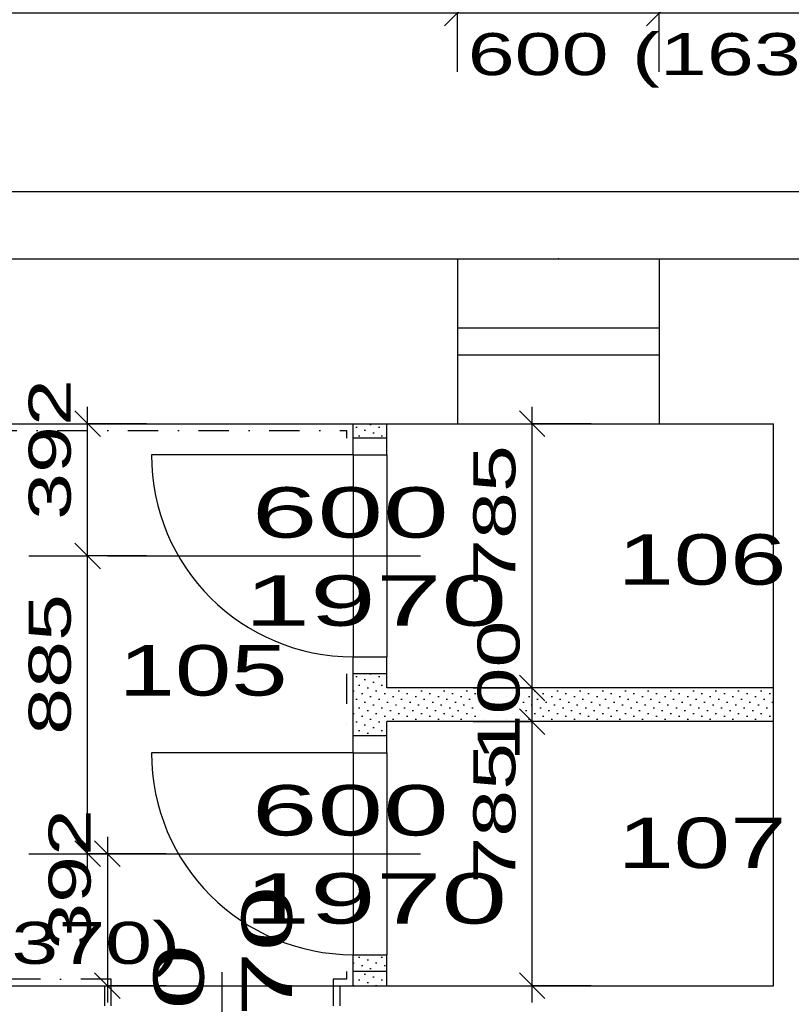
# Model space of a CAD drawing. Extents: x -196363 to 396902, y -489949 to -260582.
# Tile 84 of 256: x 109883 to 112177, y -378488 to -375562. Entities that reach past the tile are written whole.
import ezdxf

# ---------------------------------------------------------------- set-up
doc = ezdxf.new("R2010")
doc.units = 0
doc.header["$MEASUREMENT"] = 0
doc.linetypes.add('DOTDASH', pattern=[1, 0.3, -0.2, 0, -0.2, 0.3])
for name, color, linetype in [('bourani', 15, 'Continuous'), ('dvere', 1, 'Continuous'), ('koty', 1, 'Continuous'), ('legenda', 1, 'Continuous'), ('noszdiv', 1, 'Continuous'), ('srafbourani', 15, 'Continuous')]:
    doc.layers.add(name, color=color, linetype=linetype)
doc.styles.add('SPIRITTXTSTYLE1', font='ROMAN')
doc.styles.add('SPIRITTXTSTYLE2', font='txt')
doc.linetypes.add('CERCH2', pattern='A,0,-1,[17,dur+dsp vaclavov.shx,S=0.003401,R=0,X=-1,Y=0],0', length=1)
doc.dimstyles.new('SPIRITSTYLE26', dxfattribs={"dimtxt": 125, "dimasz": 12.7, "dimexe": 175, "dimexo": -175, "dimgap": 50, "dimtad": 1, "dimdec": 3, "dimzin": 0, "dimdsep": 46, "dimlunit": 7, "dimtxsty": 'SPIRITTXTSTYLE1', "dimblk1": '_TICKMARKS26', "dimblk2": '_TICKMARKS26', "dimsah": 1, "dimcen": 0.09, "dimdle": 50, "dimclrd": 1, "dimclre": 1, "dimclrt": 1, "dimadec": 0, "dimazin": 0, "dimtfac": 1, "dimtdec": 4, "dimtofl": 0, "dimtmove": 1, "dimatfit": 0, "dimfxl": 0, "dimtolj": 1, "dimtzin": 0, "dimarcsym": 0})
doc.dimstyles.new('SPIRITSTYLE361', dxfattribs={"dimtxt": 125, "dimasz": 12.7, "dimexe": 175, "dimexo": 7619.376953, "dimgap": 50, "dimtad": 1, "dimdec": 3, "dimzin": 0, "dimdsep": 46, "dimlunit": 7, "dimtxsty": 'SPIRITTXTSTYLE1', "dimblk1": '_TICKMARKS361', "dimblk2": '_TICKMARKS361', "dimsah": 1, "dimcen": 0.09, "dimdle": 50, "dimclrd": 1, "dimclre": 1, "dimclrt": 1, "dimadec": 0, "dimazin": 0, "dimtfac": 1, "dimtdec": 4, "dimtofl": 0, "dimtmove": 1, "dimatfit": 0, "dimfxl": 0, "dimtolj": 1, "dimtzin": 0, "dimarcsym": 0})
doc.dimstyles.new('SPIRITSTYLE362', dxfattribs={"dimtxt": 125, "dimasz": 12.7, "dimexe": 175, "dimexo": 7969.371094, "dimgap": 50, "dimtad": 1, "dimdec": 3, "dimzin": 0, "dimdsep": 46, "dimlunit": 7, "dimtxsty": 'SPIRITTXTSTYLE1', "dimblk1": '_TICKMARKS362', "dimblk2": '_TICKMARKS362', "dimsah": 1, "dimcen": 0.09, "dimdle": 50, "dimclrd": 1, "dimclre": 1, "dimclrt": 1, "dimadec": 0, "dimazin": 0, "dimtfac": 1, "dimtdec": 4, "dimtofl": 0, "dimtmove": 1, "dimatfit": 0, "dimfxl": 0, "dimtolj": 1, "dimtzin": 0, "dimarcsym": 0})
doc.dimstyles.new('SPIRITSTYLE67', dxfattribs={"dimtxt": 125, "dimasz": 12.7, "dimexe": 175, "dimexo": 555.894897, "dimgap": 50, "dimtad": 1, "dimdec": 3, "dimzin": 0, "dimdsep": 46, "dimlunit": 7, "dimtxsty": 'SPIRITTXTSTYLE1', "dimblk1": '_TICKMARKS67', "dimblk2": '_TICKMARKS67', "dimsah": 1, "dimcen": 0.09, "dimdle": 50, "dimclrd": 1, "dimclre": 1, "dimclrt": 1, "dimadec": 0, "dimazin": 0, "dimtfac": 1, "dimtdec": 4, "dimtofl": 0, "dimtmove": 1, "dimatfit": 0, "dimfxl": 0, "dimtolj": 1, "dimtzin": 0, "dimarcsym": 0})
doc.dimstyles.new('SPIRITSTYLE69', dxfattribs={"dimtxt": 125, "dimasz": 12.7, "dimexe": 175, "dimexo": 2105.939941, "dimgap": 50, "dimtad": 1, "dimdec": 3, "dimzin": 0, "dimdsep": 46, "dimlunit": 7, "dimtxsty": 'SPIRITTXTSTYLE1', "dimblk1": '_TICKMARKS69', "dimblk2": '_TICKMARKS69', "dimsah": 1, "dimcen": 0.09, "dimdle": 50, "dimclrd": 1, "dimclre": 1, "dimclrt": 1, "dimadec": 0, "dimazin": 0, "dimtfac": 1, "dimtdec": 4, "dimtofl": 0, "dimtmove": 1, "dimatfit": 0, "dimfxl": 0, "dimtolj": 1, "dimtzin": 0, "dimarcsym": 0})
doc.dimstyles.new('SPIRITSTYLE70', dxfattribs={"dimtxt": 125, "dimasz": 12.7, "dimexe": 175, "dimexo": 2230.930664, "dimgap": 50, "dimtad": 1, "dimdec": 3, "dimzin": 0, "dimdsep": 46, "dimlunit": 7, "dimtxsty": 'SPIRITTXTSTYLE1', "dimblk1": '_TICKMARKS70', "dimblk2": '_TICKMARKS70', "dimsah": 1, "dimcen": 0.09, "dimdle": 50, "dimclrd": 1, "dimclre": 1, "dimclrt": 1, "dimadec": 0, "dimazin": 0, "dimtfac": 1, "dimtdec": 4, "dimtofl": 0, "dimtmove": 1, "dimatfit": 0, "dimfxl": 0, "dimtolj": 1, "dimtzin": 0, "dimarcsym": 0})
doc.dimstyles.new('SPIRITSTYLE71', dxfattribs={"dimtxt": 125, "dimasz": 12.7, "dimexe": 175, "dimexo": 2180.924316, "dimgap": 50, "dimtad": 1, "dimdec": 3, "dimzin": 0, "dimdsep": 46, "dimlunit": 7, "dimtxsty": 'SPIRITTXTSTYLE1', "dimblk1": '_TICKMARKS71', "dimblk2": '_TICKMARKS71', "dimsah": 1, "dimcen": 0.09, "dimdle": 50, "dimclrd": 1, "dimclre": 1, "dimclrt": 1, "dimadec": 0, "dimazin": 0, "dimtfac": 1, "dimtdec": 4, "dimtofl": 0, "dimtmove": 1, "dimatfit": 0, "dimfxl": 0, "dimtolj": 1, "dimtzin": 0, "dimarcsym": 0})
doc.dimstyles.new('SPIRITSTYLE77', dxfattribs={"dimtxt": 125, "dimasz": 12.7, "dimexe": 175, "dimexo": 1255.883179, "dimgap": 50, "dimtad": 1, "dimdec": 3, "dimzin": 0, "dimdsep": 46, "dimlunit": 7, "dimtxsty": 'SPIRITTXTSTYLE1', "dimblk1": '_TICKMARKS77', "dimblk2": '_TICKMARKS77', "dimsah": 1, "dimcen": 0.09, "dimdle": 50, "dimclrd": 1, "dimclre": 1, "dimclrt": 1, "dimadec": 0, "dimazin": 0, "dimtfac": 1, "dimtdec": 4, "dimtofl": 0, "dimtmove": 1, "dimatfit": 0, "dimfxl": 0, "dimtolj": 1, "dimtzin": 0, "dimarcsym": 0})
doc.dimstyles.new('SPIRITSTYLE86', dxfattribs={"dimtxt": 125, "dimasz": 12.7, "dimexe": 175, "dimexo": -32.025784, "dimgap": 50, "dimtad": 1, "dimdec": 3, "dimzin": 0, "dimdsep": 46, "dimlunit": 7, "dimtxsty": 'SPIRITTXTSTYLE1', "dimblk1": '_TICKMARKS86', "dimblk2": '_TICKMARKS86', "dimsah": 1, "dimcen": 0.09, "dimdle": 50, "dimclrd": 1, "dimclre": 1, "dimclrt": 1, "dimadec": 0, "dimazin": 0, "dimtfac": 1, "dimtdec": 4, "dimtofl": 0, "dimtmove": 1, "dimatfit": 0, "dimfxl": 0, "dimtolj": 1, "dimtzin": 0, "dimarcsym": 0})
doc.dimstyles.new('SPIRITSTYLE87', dxfattribs={"dimtxt": 125, "dimasz": 12.7, "dimexe": 175, "dimexo": -115.766411, "dimgap": 50, "dimtad": 1, "dimdec": 3, "dimzin": 0, "dimdsep": 46, "dimlunit": 7, "dimtxsty": 'SPIRITTXTSTYLE1', "dimblk1": '_TICKMARKS87', "dimblk2": '_TICKMARKS87', "dimsah": 1, "dimcen": 0.09, "dimdle": 50, "dimclrd": 1, "dimclre": 1, "dimclrt": 1, "dimadec": 0, "dimazin": 0, "dimtfac": 1, "dimtdec": 4, "dimtofl": 0, "dimtmove": 1, "dimatfit": 0, "dimfxl": 0, "dimtolj": 1, "dimtzin": 0, "dimarcsym": 0})
pattern_1 = [(45.000008, (858026.688, -24615.152), (-8.41899395, 25.25696945), [0, -23.8125])]

# ---------------------------------------------------------------- blocks, each defined once
blk = doc.blocks.new('_TICKMARKS67')
at = {"color": 1, "linetype": 'Continuous'}
blk.add_line((-3, -3), (3, 3), dxfattribs=at)
blk = doc.blocks.new('*D679')
at = {"color": 1, "linetype": 'Continuous', "ltscale": 300}
for p, q in [((108904.2, -375367, 1723.8), (108904.2, -375542, 1723.8)), ((111184.1, -375367, 1723.8), (111184.1, -375542, 1723.8)), ((108854.2, -375542, 1723.8), (111234.1, -375542, 1723.8)), ((108904.2, -375717, 1723.8), (108904.2, -375542, 1723.8)), ((111184.1, -375717, 1723.8), (111184.1, -375542, 1723.8))]:
    blk.add_line(p, q, dxfattribs=at)
at = {"color": 1, "linetype": 'Continuous', "ltscale": 300, "xscale": 12.69999980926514, "yscale": 12.69999980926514, "zscale": 12.69999980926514, "rotation": 180.0000050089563}
blk.add_blockref('_TICKMARKS67', (108904.2, -375542, 1723.8), dxfattribs=at)
at = {"color": 1, "linetype": 'Continuous', "ltscale": 300, "xscale": 12.69999980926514, "yscale": 12.69999980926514, "zscale": 12.69999980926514}
blk.add_blockref('_TICKMARKS67', (111184.1, -375542, 1723.8), dxfattribs=at)
at = {"color": 1, "linetype": 'Continuous', "ltscale": 300, "style": 'SPIRITTXTSTYLE1', "width": 1.5}
blk.add_text('2280', height=125, dxfattribs=at).set_placement((109925.1, -375492, 1723.8))
blk = doc.blocks.new('*D680')
at = {"color": 1, "linetype": 'Continuous', "ltscale": 300}
for p, q in [((111184.1, -375367, 1723.8), (111184.1, -375542, 1723.8)), ((111784.2, -375367, 1723.8), (111784.2, -375542, 1723.8)), ((111134.1, -375542, 1723.8), (111834.2, -375542, 1723.8)), ((111184.1, -375717, 1723.8), (111184.1, -375542, 1723.8)), ((111784.2, -375717, 1723.8), (111784.2, -375542, 1723.8))]:
    blk.add_line(p, q, dxfattribs=at)
at = {"color": 1, "linetype": 'Continuous', "ltscale": 300, "xscale": 12.69999980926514, "yscale": 12.69999980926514, "zscale": 12.69999980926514, "rotation": 180.0000050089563}
blk.add_blockref('_TICKMARKS67', (111184.1, -375542, 1723.8), dxfattribs=at)
at = {"color": 1, "linetype": 'Continuous', "ltscale": 300, "xscale": 12.69999980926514, "yscale": 12.69999980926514, "zscale": 12.69999980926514}
blk.add_blockref('_TICKMARKS67', (111784.2, -375542, 1723.8), dxfattribs=at)
at = {"color": 1, "linetype": 'Continuous', "ltscale": 300, "style": 'SPIRITTXTSTYLE1', "width": 1.5}
blk.add_text('600', height=125, dxfattribs=at).set_placement((111394.9, -375492, 1723.8))
blk = doc.blocks.new('*D681')
at = {"color": 1, "linetype": 'Continuous', "ltscale": 300}
for p, q in [((111784.2, -375367, 1723.8), (111784.2, -375542, 1723.8)), ((112514.2, -375367, 1723.8), (112514.2, -375542, 1723.8)), ((111734.2, -375542, 1723.8), (112564.2, -375542, 1723.8)), ((111784.2, -375717, 1723.8), (111784.2, -375542, 1723.8)), ((112514.2, -375717, 1723.8), (112514.2, -375542, 1723.8))]:
    blk.add_line(p, q, dxfattribs=at)
at = {"color": 1, "linetype": 'Continuous', "ltscale": 300, "xscale": 12.69999980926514, "yscale": 12.69999980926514, "zscale": 12.69999980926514, "rotation": 180.0000050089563}
blk.add_blockref('_TICKMARKS67', (111784.2, -375542, 1723.8), dxfattribs=at)
at = {"color": 1, "linetype": 'Continuous', "ltscale": 300, "xscale": 12.69999980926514, "yscale": 12.69999980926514, "zscale": 12.69999980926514}
blk.add_blockref('_TICKMARKS67', (112514.2, -375542, 1723.8), dxfattribs=at)
at = {"color": 1, "linetype": 'Continuous', "ltscale": 300, "style": 'SPIRITTXTSTYLE1', "width": 1.5}
blk.add_text('730', height=125, dxfattribs=at).set_placement((112059.9, -375492, 1723.8))
blk = doc.blocks.new('_TICKMARKS69')
at = {"color": 1, "linetype": 'Continuous'}
blk.add_line((-3, -3), (3, 3), dxfattribs=at)
blk = doc.blocks.new('*D687')
at = {"color": 1, "linetype": 'Continuous', "ltscale": 300}
for p, q in [((109374.2, -375017, 1723.8), (109374.2, -375192, 1723.8)), ((110874.2, -375017, 1723.8), (110874.2, -375192, 1723.8)), ((109324.2, -375192, 1723.8), (110924.2, -375192, 1723.8)), ((109374.2, -375367, 1723.8), (109374.2, -375192, 1723.8)), ((110874.2, -375367, 1723.8), (110874.2, -375192, 1723.8))]:
    blk.add_line(p, q, dxfattribs=at)
at = {"color": 1, "linetype": 'Continuous', "ltscale": 300, "xscale": 12.69999980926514, "yscale": 12.69999980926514, "zscale": 12.69999980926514, "rotation": 180.0000050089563}
blk.add_blockref('_TICKMARKS69', (109374.2, -375192, 1723.8), dxfattribs=at)
at = {"color": 1, "linetype": 'Continuous', "ltscale": 300, "xscale": 12.69999980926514, "yscale": 12.69999980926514, "zscale": 12.69999980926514}
blk.add_blockref('_TICKMARKS69', (110874.2, -375192, 1723.8), dxfattribs=at)
at = {"color": 1, "linetype": 'Continuous', "ltscale": 300, "style": 'SPIRITTXTSTYLE1', "width": 1.5}
blk.add_text('1500', height=125, dxfattribs=at).set_placement((110011.1, -375142, 1723.8))
blk = doc.blocks.new('_TICKMARKS70')
at = {"color": 1, "linetype": 'Continuous'}
blk.add_line((-3, -3), (3, 3), dxfattribs=at)
blk = doc.blocks.new('*D688')
at = {"color": 1, "linetype": 'Continuous', "ltscale": 300}
for p, q in [((110874.2, -375017, 1723.8), (110874.2, -375192, 1723.8)), ((110974.2, -375017, 1723.8), (110974.2, -375192, 1723.8)), ((110824.2, -375192, 1723.8), (111024.2, -375192, 1723.8)), ((110874.2, -375367, 1723.8), (110874.2, -375192, 1723.8)), ((110974.2, -375367, 1723.8), (110974.2, -375192, 1723.8))]:
    blk.add_line(p, q, dxfattribs=at)
at = {"color": 1, "linetype": 'Continuous', "ltscale": 300, "xscale": 12.69999980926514, "yscale": 12.69999980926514, "zscale": 12.69999980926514, "rotation": 180.0000050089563}
blk.add_blockref('_TICKMARKS70', (110874.2, -375192, 1723.8), dxfattribs=at)
at = {"color": 1, "linetype": 'Continuous', "ltscale": 300, "xscale": 12.69999980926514, "yscale": 12.69999980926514, "zscale": 12.69999980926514}
blk.add_blockref('_TICKMARKS70', (110974.2, -375192, 1723.8), dxfattribs=at)
at = {"color": 1, "linetype": 'Continuous', "ltscale": 300, "style": 'SPIRITTXTSTYLE1', "width": 1.5}
blk.add_text('100', height=125, dxfattribs=at).set_placement((110689.9, -375354.5, 1723.8))
blk = doc.blocks.new('_TICKMARKS71')
at = {"color": 1, "linetype": 'Continuous'}
blk.add_line((-3, -3), (3, 3), dxfattribs=at)
blk = doc.blocks.new('*D689')
at = {"color": 1, "linetype": 'Continuous', "ltscale": 300}
for p, q in [((110974.2, -375017, 1723.8), (110974.2, -375192, 1723.8)), ((112124.1, -375017, 1723.8), (112124.1, -375192, 1723.8)), ((110924.2, -375192, 1723.8), (112174.1, -375192, 1723.8)), ((110974.2, -375367, 1723.8), (110974.2, -375192, 1723.8)), ((112124.1, -375367, 1723.8), (112124.1, -375192, 1723.8))]:
    blk.add_line(p, q, dxfattribs=at)
at = {"color": 1, "linetype": 'Continuous', "ltscale": 300, "xscale": 12.69999980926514, "yscale": 12.69999980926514, "zscale": 12.69999980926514, "rotation": 180.0000050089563}
blk.add_blockref('_TICKMARKS71', (110974.2, -375192, 1723.8), dxfattribs=at)
at = {"color": 1, "linetype": 'Continuous', "ltscale": 300, "xscale": 12.69999980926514, "yscale": 12.69999980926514, "zscale": 12.69999980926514}
blk.add_blockref('_TICKMARKS71', (112124.1, -375192, 1723.8), dxfattribs=at)
at = {"color": 1, "linetype": 'Continuous', "ltscale": 300, "style": 'SPIRITTXTSTYLE1', "width": 1.5}
blk.add_text('1150', height=125, dxfattribs=at).set_placement((111442, -375142, 1723.8))
blk = doc.blocks.new('*D690')
at = {"color": 1, "linetype": 'Continuous', "ltscale": 300}
for p, q in [((112124.1, -375017, 1723.8), (112124.1, -375192, 1723.8)), ((112229.2, -375017, 1723.8), (112229.2, -375192, 1723.8)), ((112074.1, -375192, 1723.8), (112279.1, -375192, 1723.8)), ((112124.1, -375367, 1723.8), (112124.1, -375192, 1723.8)), ((112229.2, -375367, 1723.8), (112229.2, -375192, 1723.8))]:
    blk.add_line(p, q, dxfattribs=at)
at = {"color": 1, "linetype": 'Continuous', "ltscale": 300, "xscale": 12.69999980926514, "yscale": 12.69999980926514, "zscale": 12.69999980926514, "rotation": 180.0000050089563}
blk.add_blockref('_TICKMARKS71', (112124.1, -375192, 1723.8), dxfattribs=at)
at = {"color": 1, "linetype": 'Continuous', "ltscale": 300, "xscale": 12.69999980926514, "yscale": 12.69999980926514, "zscale": 12.69999980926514}
blk.add_blockref('_TICKMARKS71', (112229.2, -375192, 1723.8), dxfattribs=at)
at = {"color": 1, "linetype": 'Continuous', "ltscale": 300, "style": 'SPIRITTXTSTYLE1', "width": 1.5}
blk.add_text('105', height=125, dxfattribs=at).set_placement((111955.6, -375178.8, 1723.8))
blk = doc.blocks.new('_TICKMARKS77')
at = {"color": 1, "linetype": 'Continuous'}
blk.add_line((-3, -3), (3, 3), dxfattribs=at)
blk = doc.blocks.new('*D710')
at = {"color": 1, "linetype": 'Continuous', "ltscale": 300}
for p, q in [((108904.2, -374667, 1723.8), (108904.2, -374842, 1723.8)), ((114944.1, -374667, 1723.8), (114944.1, -374842, 1723.8)), ((108854.2, -374842, 1723.8), (114994.1, -374842, 1723.8)), ((108904.2, -375017, 1723.8), (108904.2, -374842, 1723.8)), ((114944.1, -375017, 1723.8), (114944.1, -374842, 1723.8))]:
    blk.add_line(p, q, dxfattribs=at)
at = {"color": 1, "linetype": 'Continuous', "ltscale": 300, "xscale": 12.69999980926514, "yscale": 12.69999980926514, "zscale": 12.69999980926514, "rotation": 180.0000050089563}
blk.add_blockref('_TICKMARKS77', (108904.2, -374842, 1723.8), dxfattribs=at)
at = {"color": 1, "linetype": 'Continuous', "ltscale": 300, "xscale": 12.69999980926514, "yscale": 12.69999980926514, "zscale": 12.69999980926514}
blk.add_blockref('_TICKMARKS77', (114944.1, -374842, 1723.8), dxfattribs=at)
at = {"color": 1, "linetype": 'Continuous', "ltscale": 300, "style": 'SPIRITTXTSTYLE1', "width": 1.5}
blk.add_text('6040', height=125, dxfattribs=at).set_placement((111805.1, -374792, 1723.8))
blk = doc.blocks.new('_TICKMARKS86')
at = {"color": 1, "linetype": 'Continuous'}
blk.add_line((-3, -3), (3, 3), dxfattribs=at)
blk = doc.blocks.new('*D729')
at = {"color": 1, "linetype": 'Continuous', "ltscale": 300}
for p, q in [((111406.2, -378482.9, 1723.8), (111406.2, -377597.9, 1723.8)), ((111231.2, -377647.9, 1723.8), (111406.2, -377647.9, 1723.8)), ((111581.2, -377647.9, 1723.8), (111406.2, -377647.9, 1723.8)), ((111231.2, -378432.9, 1723.8), (111406.2, -378432.9, 1723.8)), ((111581.2, -378432.9, 1723.8), (111406.2, -378432.9, 1723.8))]:
    blk.add_line(p, q, dxfattribs=at)
at = {"color": 1, "linetype": 'Continuous', "ltscale": 300, "xscale": 12.69999980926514, "yscale": 12.69999980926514, "zscale": 12.69999980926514}
for p, rotation in [((111406.2, -377647.9, 1723.8), 90.00000250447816), ((111406.2, -378432.9, 1723.8), 270.0000006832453)]:
    blk.add_blockref('_TICKMARKS86', p, dxfattribs=dict(at, rotation=rotation))
at = {"color": 1, "linetype": 'Continuous', "ltscale": 300, "style": 'SPIRITTXTSTYLE1', "width": 1.5}
blk.add_text('785', height=125, rotation=90, dxfattribs=at).set_placement((111356.2, -378129.7, 1723.8))
blk = doc.blocks.new('_TICKMARKS26')
at = {"color": 1, "linetype": 'Continuous'}
blk.add_line((-3, -3), (3, 3), dxfattribs=at)
blk = doc.blocks.new('*D730')
at = {"color": 1, "linetype": 'Continuous', "ltscale": 300}
for p, q in [((111406.2, -377697.9, 1723.8), (111406.2, -377497.9, 1723.8)), ((111231.2, -377547.9, 1723.8), (111406.2, -377547.9, 1723.8)), ((111581.2, -377547.9, 1723.8), (111406.2, -377547.9, 1723.8)), ((111231.2, -377647.9, 1723.8), (111406.2, -377647.9, 1723.8)), ((111581.2, -377647.9, 1723.8), (111406.2, -377647.9, 1723.8))]:
    blk.add_line(p, q, dxfattribs=at)
at = {"color": 1, "linetype": 'Continuous', "ltscale": 300, "xscale": 12.69999980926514, "yscale": 12.69999980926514, "zscale": 12.69999980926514}
for p, rotation in [((111406.2, -377547.9, 1723.8), 90.00000250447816), ((111406.2, -377647.9, 1723.8), 270.0000006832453)]:
    blk.add_blockref('_TICKMARKS26', p, dxfattribs=dict(at, rotation=rotation))
at = {"color": 1, "linetype": 'Continuous', "ltscale": 300, "style": 'SPIRITTXTSTYLE1', "width": 1.5}
blk.add_text('100', height=125, rotation=90, dxfattribs=at).set_placement((111368.7, -377766, 1723.8))
blk = doc.blocks.new('*D731')
at = {"color": 1, "linetype": 'Continuous', "ltscale": 300}
for p, q in [((111406.2, -377597.9, 1723.8), (111406.2, -376712.9, 1723.8)), ((111231.2, -376762.9, 1723.8), (111406.2, -376762.9, 1723.8)), ((111581.2, -376762.9, 1723.8), (111406.2, -376762.9, 1723.8)), ((111231.2, -377547.9, 1723.8), (111406.2, -377547.9, 1723.8)), ((111581.2, -377547.9, 1723.8), (111406.2, -377547.9, 1723.8))]:
    blk.add_line(p, q, dxfattribs=at)
at = {"color": 1, "linetype": 'Continuous', "ltscale": 300, "xscale": 12.69999980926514, "yscale": 12.69999980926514, "zscale": 12.69999980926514}
for p, rotation in [((111406.2, -376762.9, 1723.8), 90.00000250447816), ((111406.2, -377547.9, 1723.8), 270.0000006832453)]:
    blk.add_blockref('_TICKMARKS26', p, dxfattribs=dict(at, rotation=rotation))
at = {"color": 1, "linetype": 'Continuous', "ltscale": 300, "style": 'SPIRITTXTSTYLE1', "width": 1.5}
blk.add_text('785', height=125, rotation=90, dxfattribs=at).set_placement((111356.2, -377244.7, 1723.8))
blk = doc.blocks.new('_TICKMARKS87')
at = {"color": 1, "linetype": 'Continuous'}
blk.add_line((-3, -3), (3, 3), dxfattribs=at)
blk = doc.blocks.new('*D732')
at = {"color": 1, "linetype": 'Continuous', "ltscale": 300}
for p, q in [((110084.3, -378090.4, 1723.8), (110084.3, -377105.4, 1723.8)), ((109909.3, -377155.4, 1723.8), (110084.3, -377155.4, 1723.8)), ((110259.3, -377155.4, 1723.8), (110084.3, -377155.4, 1723.8)), ((109909.3, -378040.4, 1723.8), (110084.3, -378040.4, 1723.8)), ((110259.3, -378040.4, 1723.8), (110084.3, -378040.4, 1723.8))]:
    blk.add_line(p, q, dxfattribs=at)
at = {"color": 1, "linetype": 'Continuous', "ltscale": 300, "xscale": 12.69999980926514, "yscale": 12.69999980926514, "zscale": 12.69999980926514}
for p, rotation in [((110084.3, -377155.4, 1723.8), 90.00000250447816), ((110084.3, -378040.4, 1723.8), 270.0000006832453)]:
    blk.add_blockref('_TICKMARKS87', p, dxfattribs=dict(at, rotation=rotation))
at = {"color": 1, "linetype": 'Continuous', "ltscale": 300, "style": 'SPIRITTXTSTYLE1', "width": 1.5}
blk.add_text('885', height=125, rotation=90, dxfattribs=at).set_placement((110034.3, -377687.2, 1723.8))
blk = doc.blocks.new('*D733')
at = {"color": 1, "linetype": 'Continuous', "ltscale": 300}
for p, q in [((110084.3, -377205.4, 1723.8), (110084.3, -376712.9, 1723.8)), ((109909.3, -376762.9, 1723.8), (110084.3, -376762.9, 1723.8)), ((110259.3, -376762.9, 1723.8), (110084.3, -376762.9, 1723.8)), ((109909.3, -377155.4, 1723.8), (110084.3, -377155.4, 1723.8)), ((110259.3, -377155.4, 1723.8), (110084.3, -377155.4, 1723.8))]:
    blk.add_line(p, q, dxfattribs=at)
at = {"color": 1, "linetype": 'Continuous', "ltscale": 300, "xscale": 12.69999980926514, "yscale": 12.69999980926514, "zscale": 12.69999980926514}
for p, rotation in [((110084.3, -376762.9, 1723.8), 90.00000250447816), ((110084.3, -377155.4, 1723.8), 270.0000006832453)]:
    blk.add_blockref('_TICKMARKS87', p, dxfattribs=dict(at, rotation=rotation))
at = {"color": 1, "linetype": 'Continuous', "ltscale": 300, "style": 'SPIRITTXTSTYLE1', "width": 1.5}
blk.add_text('392', height=125, rotation=90, dxfattribs=at).set_placement((110034.3, -377048.5, 1723.8))
blk = doc.blocks.new('*D734')
at = {"color": 1, "linetype": 'Continuous', "ltscale": 300}
for p, q in [((110143.5, -377990.4, 1723.8), (110143.5, -378482.9, 1723.8)), ((109968.5, -378040.4, 1723.8), (110143.5, -378040.4, 1723.8)), ((110318.5, -378040.4, 1723.8), (110143.5, -378040.4, 1723.8)), ((109968.5, -378432.9, 1723.8), (110143.5, -378432.9, 1723.8)), ((110318.5, -378432.9, 1723.8), (110143.5, -378432.9, 1723.8))]:
    blk.add_line(p, q, dxfattribs=at)
at = {"color": 1, "linetype": 'Continuous', "ltscale": 300, "xscale": 12.69999980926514, "yscale": 12.69999980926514, "zscale": 12.69999980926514}
for p, rotation in [((110143.5, -378040.4, 1723.8), 90.00000250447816), ((110143.5, -378432.9, 1723.8), -90.00000250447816)]:
    blk.add_blockref('_TICKMARKS87', p, dxfattribs=dict(at, rotation=rotation))
at = {"color": 1, "linetype": 'Continuous', "ltscale": 300, "style": 'SPIRITTXTSTYLE1', "width": 1.5}
blk.add_text('392', height=125, rotation=450, dxfattribs=at).set_placement((110093.5, -378326, 1723.8))
blk = doc.blocks.new('_TICKMARKS361')
at = {"color": 1, "linetype": 'Continuous'}
blk.add_line((-3, -3), (3, 3), dxfattribs=at)
blk = doc.blocks.new('*D851')
at = {"color": 1, "linetype": 'Continuous', "ltscale": 300}
for p, q in [((107149.8, -376322.9, 1723.8), (107149.8, -370192.9, 1723.8)), ((106974.8, -370242.9, 1723.8), (107149.8, -370242.9, 1723.8)), ((107324.8, -370242.9, 1723.8), (107149.8, -370242.9, 1723.8)), ((106974.8, -376272.9, 1723.8), (107149.8, -376272.9, 1723.8)), ((107324.8, -376272.9, 1723.8), (107149.8, -376272.9, 1723.8))]:
    blk.add_line(p, q, dxfattribs=at)
at = {"color": 1, "linetype": 'Continuous', "ltscale": 300, "xscale": 12.69999980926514, "yscale": 12.69999980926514, "zscale": 12.69999980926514}
for p, rotation in [((107149.8, -370242.9, 1723.8), 90.00000250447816), ((107149.8, -376272.9, 1723.8), 270.0000006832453)]:
    blk.add_blockref('_TICKMARKS361', p, dxfattribs=dict(at, rotation=rotation))
at = {"color": 1, "linetype": 'Continuous', "ltscale": 300, "style": 'SPIRITTXTSTYLE1', "width": 1.5}
blk.add_text('6030', height=125, rotation=90, dxfattribs=at).set_placement((107099.7, -373376.9, 1723.8))
blk = doc.blocks.new('_TICKMARKS362')
at = {"color": 1, "linetype": 'Continuous'}
blk.add_line((-3, -3), (3, 3), dxfattribs=at)
blk = doc.blocks.new('*D852')
at = {"color": 1, "linetype": 'Continuous', "ltscale": 300}
for p, q in [((106799.8, -370192.9, 1723.8), (106799.8, -387172.9, 1723.8)), ((106624.8, -370242.9, 1723.8), (106799.8, -370242.9, 1723.8)), ((106974.8, -370242.9, 1723.8), (106799.8, -370242.9, 1723.8)), ((106624.8, -387122.9, 1723.8), (106799.8, -387122.9, 1723.8)), ((106974.8, -387122.9, 1723.8), (106799.8, -387122.9, 1723.8))]:
    blk.add_line(p, q, dxfattribs=at)
at = {"color": 1, "linetype": 'Continuous', "ltscale": 300, "xscale": 12.69999980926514, "yscale": 12.69999980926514, "zscale": 12.69999980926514}
for p, rotation in [((106799.8, -370242.9, 1723.8), 90.00000250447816), ((106799.8, -387122.9, 1723.8), -90.00000250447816)]:
    blk.add_blockref('_TICKMARKS362', p, dxfattribs=dict(at, rotation=rotation))
at = {"color": 1, "linetype": 'Continuous', "ltscale": 300, "style": 'SPIRITTXTSTYLE1', "width": 1.5}
blk.add_text('16880', height=125, rotation=450, dxfattribs=at).set_placement((106749.8, -378825.8, 1723.8))

msp = doc.modelspace()

# ---------------------------------------------------------------- hatches: boundary and pattern name
at = {"layer": 'srafbourani', "linetype": 'Continuous', "ltscale": 300}
h = msp.add_hatch(dxfattribs=at)
h.set_pattern_fill('Nasyp-1', color=15, scale=23.8125, angle=45.00000808, style=0, pattern_type=2)
h.set_pattern_definition(pattern_1)
h.paths.add_polyline_path([(110874.17188, -376762.90625), (110874.17188, -376805.40625), (110974.1875, -376805.40625), (110974.1875, -376762.90625)], flags=0)
h = msp.add_hatch(dxfattribs=at)
h.set_pattern_fill('Nasyp-1', color=15, scale=23.8125, angle=45.00000808, style=0, pattern_type=2)
h.set_pattern_definition(pattern_1)
h.paths.add_polyline_path([(112124.13281, -377647.90625), (112124.13281, -377547.90625), (110974.1875, -377547.90625), (110974.1875, -377505.40625), (110874.17188, -377505.40625), (110874.17188, -377690.4375), (110974.1875, -377690.4375), (110974.1875, -377647.90625)], flags=0)
h = msp.add_hatch(dxfattribs=at)
h.set_pattern_fill('Nasyp-1', color=15, scale=23.8125, angle=45.00000808, style=0, pattern_type=2)
h.set_pattern_definition(pattern_1)
h.paths.add_polyline_path([(110874.17188, -378340.40625), (110874.17188, -378390.4375), (110974.1875, -378390.4375), (110974.1875, -378340.40625)], flags=0)
h = msp.add_hatch(dxfattribs=at)
h.set_pattern_fill('Nasyp-1', color=15, scale=23.8125, angle=45.00000808, style=0, pattern_type=2)
h.set_pattern_definition(pattern_1)
h.paths.add_polyline_path([(110874.17188, -378390.4375), (110874.17188, -378432.90625), (110974.1875, -378432.90625), (110974.1875, -378390.4375)], flags=0)

# ---------------------------------------------------------------- linework, layer by layer
at = {"layer": 'bourani', "color": 15, "linetype": 'Continuous', "ltscale": 300}
for p, q in [((111184.13281, -376272.875, 4271.3999), (111784.16406, -376272.875, 4271.3999)), ((111184.13281, -376477.875, 4347.59961), (111784.16406, -376477.875, 4347.59961)), ((111184.13281, -376557.90625, 4347.59961), (111784.16406, -376557.90625, 4347.59961)), ((111184.13281, -376762.90625, 4271.3999), (111784.16406, -376762.90625, 4271.3999)), ((110874.17188, -376855.40625, 3447.6001), (110274.20312, -376855.40625, 3447.6001)), ((110874.17188, -377740.4375, 3447.6001), (110274.20312, -377740.4375, 3447.6001))]:
    msp.add_line(p, q, dxfattribs=at)
at = {"layer": 'bourani', "color": 15, "linetype": 'DOTDASH', "ltscale": 300}
for p, q in [((109784.15625, -376782.90625, 4347.59961), (110854.17969, -376782.90625, 4347.59961)), ((110854.17969, -376782.90625, 4347.59961), (110854.17969, -376805.40625, 4347.59961)), ((110854.17969, -377505.40625, 4347.59961), (110854.17969, -377690.4375, 4347.59961)), ((110854.17969, -378390.4375, 4347.59961), (110854.17969, -378412.9375, 4347.59961)), ((110154.19531, -378412.9375, 4347.59961), (109394.17969, -378412.9375, 4347.59961)), ((110154.14844, -378492.90625, 4347.59961), (110154.19531, -378412.9375, 4347.59961)), ((110854.17969, -378412.9375, 4347.59961), (110814.14844, -378412.9375, 4347.59961)), ((110814.14844, -378412.9375, 4347.59961), (110814.14844, -378492.90625, 4347.59961))]:
    msp.add_line(p, q, dxfattribs=at)
at = {"layer": 'bourani', "color": 15, "linetype": 'Continuous', "ltscale": 270}
for p, q in [((110874.17188, -376855.40625, 1723.80005), (110874.17188, -377455.40625, 1723.80005)), ((110974.1875, -376855.40625, 1723.80005), (110974.1875, -377455.40625, 1723.80005)), ((110874.17188, -377740.4375, 1723.80005), (110874.17188, -378340.4375, 1723.80005)), ((110974.1875, -377740.4375, 1723.80005), (110974.1875, -378340.4375, 1723.80005))]:
    msp.add_line(p, q, dxfattribs=at)
at = {"layer": 'bourani', "color": 15, "linetype": 'Continuous', "ltscale": 250}
for p, q in [((110143.53125, -377155.40625, 1723.80005), (111074.39844, -377155.40625, 1723.80005)), ((110143.53125, -378040.4375, 1723.80005), (111074.39844, -378040.4375, 1723.80005)), ((110484.14844, -379323.5625, 1723.80005), (110484.14844, -378392.6875, 1723.80005))]:
    msp.add_line(p, q, dxfattribs=at)
at = {"layer": 'bourani', "color": 15, "linetype": 'Continuous', "ltscale": 300}
for centre in [(110874.17188, -376855.40625, 3447.6001), (110874.17188, -377740.4375, 3447.6001)]:
    msp.add_arc(centre, 599.97571, 180.00000501, 270.00000068, dxfattribs=at)
for p in [(111484.17188, -376272.875, 3447.6001), (110874.17188, -377155.40625, 3447.6001), (110874.17188, -378040.4375, 3447.6001)]:
    msp.add_point(p, dxfattribs=at)
at = {"layer": 'bourani', "color": 15, "linetype": 'Continuous', "ltscale": 304.799988}
for p in [(110874.17188, -377155.40625, 1723.80005), (110874.17188, -378040.4375, 1723.80005)]:
    msp.add_point(p, dxfattribs=at)
at = {"layer": 'bourani', "color": 15, "linetype": 'Continuous', "ltscale": 250}
for p in [(110874.17188, -377155.40625, 1723.80005), (110874.17188, -378040.4375, 1723.80005)]:
    msp.add_point(p, dxfattribs=at)
at = {"layer": 'dvere', "color": 15, "linetype": 'Continuous', "ltscale": 304.799988}
for p, q in [((110974.1875, -376805.40625, 1723.80005), (110874.17188, -376805.40625, 1723.80005)), ((110974.1875, -377505.40625, 1723.80005), (110874.17188, -377505.40625, 1723.80005)), ((110974.1875, -377690.4375, 1723.80005), (110874.17188, -377690.4375, 1723.80005)), ((110974.1875, -378390.4375, 1723.80005), (110874.17188, -378390.4375, 1723.80005))]:
    msp.add_line(p, q, dxfattribs=at)
at = {"layer": 'dvere', "color": 15, "linetype": 'Continuous', "ltscale": 250}
for p in [(110874.17188, -377155.40625, 1723.80005), (110874.17188, -378040.4375, 1723.80005)]:
    msp.add_point(p, dxfattribs=at)
at = {"layer": 'noszdiv', "color": 1, "linetype": 'CERCH2', "ltscale": 300}
for p, q in [((108754.17188, -376072.875, 2623.80005), (114744.15625, -376072.875, 2623.80005)), ((110134.20312, -378432.90625, 2623.80005), (110834.1875, -378432.90625, 2623.80005))]:
    msp.add_line(p, q, dxfattribs=at)
at = {"layer": 'noszdiv', "color": 1, "linetype": 'Continuous', "ltscale": 300}
for p, q in [((108904.1875, -376272.875, 2623.80005), (111184.13281, -376272.875, 2623.80005)), ((111184.13281, -376272.875, 2623.80005), (111184.13281, -376762.90625, 2623.80005)), ((111784.16406, -376272.875, 2623.80005), (112514.16406, -376272.875, 2623.80005)), ((111784.16406, -376272.875, 2623.80005), (111784.16406, -376762.90625, 2623.80005)), ((109764.16406, -376762.90625, 2623.80005), (110874.17188, -376762.90625, 2623.80005)), ((110974.1875, -376762.90625, 2623.80005), (111184.13281, -376762.90625, 2623.80005)), ((111784.16406, -376762.90625, 2623.80005), (112124.13281, -376762.90625, 2623.80005)), ((112124.13281, -377547.90625, 2623.80005), (112124.13281, -376762.90625, 2623.80005)), ((112124.13281, -378432.90625, 2623.80005), (112124.13281, -377647.90625, 2623.80005)), ((109374.1875, -378432.90625, 2623.80005), (110134.20312, -378432.90625, 2623.80005)), ((110134.20312, -378432.90625, 2623.80005), (110134.20312, -378492.90625, 2623.80005)), ((110834.1875, -378432.90625, 2623.80005), (110874.17188, -378432.90625, 2623.80005)), ((110834.1875, -378432.90625, 2623.80005), (110834.1875, -378492.90625, 2623.80005)), ((110974.1875, -378432.90625, 2623.80005), (112124.13281, -378432.90625, 2623.80005))]:
    msp.add_line(p, q, dxfattribs=at)
at = {"layer": 'noszdiv', "color": 15, "linetype": 'Continuous', "ltscale": 300}
for p, q in [((110874.17188, -376855.40625, 2623.80005), (110874.17188, -376762.90625, 2623.80005)), ((110974.1875, -376855.40625, 2623.80005), (110974.1875, -376762.90625, 2623.80005)), ((110874.17188, -376855.40625, 2623.80005), (110974.1875, -376855.40625, 2623.80005)), ((110874.17188, -377740.4375, 2623.80005), (110874.17188, -377455.375, 2623.80005)), ((110874.17188, -377455.375, 2623.80005), (110974.1875, -377455.375, 2623.80005)), ((110974.1875, -377547.90625, 2623.80005), (110974.1875, -377455.375, 2623.80005)), ((112124.13281, -377547.90625, 3447.6001), (110974.1875, -377547.90625, 3447.6001)), ((110974.1875, -377740.4375, 2623.80005), (110974.1875, -377647.90625, 2623.80005)), ((112124.13281, -377647.90625, 3447.6001), (110974.1875, -377647.90625, 3447.6001)), ((110874.17188, -377740.4375, 2623.80005), (110974.1875, -377740.4375, 2623.80005)), ((110874.17188, -378432.90625, 2623.80005), (110874.17188, -378340.40625, 2623.80005)), ((110874.17188, -378340.40625, 2623.80005), (110974.1875, -378340.40625, 2623.80005)), ((110974.1875, -378432.90625, 2623.80005), (110974.1875, -378340.40625, 2623.80005))]:
    msp.add_line(p, q, dxfattribs=at)
at = {"layer": 'srafbourani', "color": 15, "linetype": 'Continuous', "ltscale": 300}
for p, q in [((110874.17188, -376762.90625, 1723.80005), (110974.1875, -376762.90625, 1723.80005)), ((112124.13281, -377647.90625, 1723.80005), (112124.13281, -377547.90625, 1723.80005)), ((110874.17188, -378432.90625, 1723.80005), (110974.1875, -378432.90625, 1723.80005))]:
    msp.add_line(p, q, dxfattribs=at)

# ---------------------------------------------------------------- texts
at = {"layer": 'bourani', "color": 15, "linetype": 'Continuous', "ltscale": 250, "style": 'SPIRITTXTSTYLE1', "width": 1.75}
for s, p in [('600', (110572.64844, -377101.28125)), ('1970', (110550.82031, -377363.21875)), ('600', (110572.64844, -377986.3125)), ('1970', (110550.82031, -378248.25))]:
    msp.add_text(s, height=150, dxfattribs=at).set_placement(p)
for s, p in [('1970', (110692.00781, -378916.28125)), ('600', (110430.07031, -378894.46875))]:
    msp.add_text(s, height=150, rotation=90.0000025, dxfattribs=at).set_placement(p)
at = {"layer": 'bourani', "color": 15, "linetype": 'DOTDASH', "ltscale": 300, "style": 'SPIRITTXTSTYLE1', "width": 1.5}
msp.add_text('(1370)', height=125, dxfattribs=at).set_placement((109634.73438, -378367.84375, 2623.80005))
at = {"layer": 'koty', "color": 1, "linetype": 'Continuous', "ltscale": 300, "style": 'SPIRITTXTSTYLE1', "width": 1.5}
msp.add_text('600 (1630)', height=125, dxfattribs=at).set_placement((111214.79688, -375726.90625, 1723.80005))
at = {"layer": 'legenda', "color": 1, "linetype": 'Continuous', "ltscale": 300, "style": 'SPIRITTXTSTYLE2', "width": 1.5}
for s, p in [('106', (111659.98438, -377241.03125, 1723.80005)), ('105', (110176.76562, -377570.5625, 1723.80005)), ('107', (111659.98438, -378083.15625, 1723.80005))]:
    msp.add_text(s, height=150, dxfattribs=at).set_placement(p)

# ---------------------------------------------------------------- dimensions: what is measured, and where the dimension line sits
at = {"layer": 'koty', "color": 1, "linetype": 'Continuous', "ltscale": 300}
for base, p1, p2, angle, dimstyle, picture, middle in [((106799.7578125, -370242.90625, 1723.8000488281), (114944.125, -370242.90625, 1723.8000488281), (108904.1875, -387122.875, 1723.8000488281), 90.0000025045, 'SPIRITSTYLE362', '*D852', (106799.7578125, -378682.90625, 1723.8000488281)), ((107149.75, -376272.875, 1723.80005), (114944.125, -376272.875, 1723.80005), (114944.125, -370242.90625, 1723.80005), 90.0000025, 'SPIRITSTYLE361', '*D851', (107149.75, -373257.875, 1723.80005)), ((110084.29688, -377155.40625, 1723.80005), (110143.53125, -377155.40625, 1723.80005), (110143.53125, -376762.90625, 1723.80005), 90.0000025, 'SPIRITSTYLE87', '*D733', (110084.29688, -376959.15625, 1723.80005)), ((111406.1875, -377547.90625, 1723.80005), (111406.1875, -377547.90625, 1723.80005), (111406.1875, -376762.90625, 1723.80005), 90.0000025, 'SPIRITSTYLE26', '*D731', (111406.1875, -377155.4375, 1723.80005)), ((110084.29688, -378040.4375, 1723.80005), (110143.53125, -378040.4375, 1723.80005), (110143.53125, -377155.40625, 1723.80005), 90.0000025, 'SPIRITSTYLE87', '*D732', (110084.29688, -377597.90625, 1723.80005)), ((111406.1875, -378432.90625, 1723.80005), (111549.16406, -378432.90625, 1723.80005), (111549.16406, -377647.90625, 1723.80005), 90.0000025, 'SPIRITSTYLE86', '*D729', (111406.1875, -378040.40625, 1723.80005)), ((110143.53125, -378040.4375, 1723.80005), (110084.29688, -378040.4375, 1723.80005), (110084.29688, -378432.90625, 1723.80005), 90.0000025, 'SPIRITSTYLE87', '*D734', (110143.53125, -378236.65625, 1723.80005))]:
    dim = msp.add_linear_dim(base=base, p1=p1, p2=p2, angle=angle, dimstyle=dimstyle, dxfattribs=at)
    dim.commit()
    dim.dimension.update_dxf_attribs({"geometry": picture, "text_midpoint": middle})
for base, p1, p2, dimstyle, picture, middle in [((108904.1875, -374842, 1723.8000488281), (108904.1875, -376272.875, 1723.8000488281), (114944.125, -376272.875, 1723.8000488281), 'SPIRITSTYLE77', '*D710', (111924.15625, -374842, 1723.8000488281)), ((109374.1875, -375191.96875, 1723.80005), (109374.1875, -377472.9375, 1723.80005), (110874.17188, -377472.9375, 1723.80005), 'SPIRITSTYLE69', '*D687', (110124.17969, -375191.96875, 1723.80005)), ((110974.1875, -375191.96875, 1723.80005), (110974.1875, -377547.90625, 1723.80005), (112124.13281, -377547.90625, 1723.80005), 'SPIRITSTYLE71', '*D689', (111549.16406, -375191.96875, 1723.80005)), ((108904.1875, -375541.96875, 1723.80005), (108904.1875, -376272.875, 1723.80005), (111184.13281, -376272.875, 1723.80005), 'SPIRITSTYLE67', '*D679', (110044.16406, -375541.96875, 1723.80005)), ((111184.13281, -375541.96875, 1723.80005), (111184.13281, -376272.875, 1723.80005), (111784.16406, -376272.875, 1723.80005), 'SPIRITSTYLE67', '*D680', (111484.14844, -375541.96875, 1723.80005)), ((111784.16406, -375541.96875, 1723.80005), (111784.16406, -376272.875, 1723.80005), (112514.16406, -376272.875, 1723.80005), 'SPIRITSTYLE67', '*D681', (112149.16406, -375541.96875, 1723.80005))]:
    dim = msp.add_linear_dim(base=base, p1=p1, p2=p2, dimstyle=dimstyle, dxfattribs=at)
    dim.commit()
    dim.dimension.update_dxf_attribs({"geometry": picture, "text_midpoint": middle})
for base, p1, p2, dimstyle, picture, middle in [((110874.17188, -375191.96875, 1723.80005), (110874.17188, -377597.90625, 1723.80005), (110974.1875, -377690.4375, 1723.80005), 'SPIRITSTYLE70', '*D688', (110838.67969, -375354.53125)), ((112124.13281, -375191.96875, 1723.80005), (112124.13281, -377547.90625, 1723.80005), (112229.15625, -377547.90625, 1723.80005), 'SPIRITSTYLE71', '*D690', (112098.42188, -375178.8125))]:
    dim = msp.add_linear_dim(base=base, p1=p1, p2=p2, dimstyle=dimstyle, dxfattribs=at)
    dim.commit()
    dim.dimension.update_dxf_attribs({"geometry": picture, "text_midpoint": middle, "dimtype": 160})
dim = msp.add_linear_dim(base=(111406.1875, -377647.90625, 1723.80005), p1=(111406.1875, -377647.90625, 1723.80005), p2=(111406.1875, -377547.90625, 1723.80005), angle=90.0000025, dimstyle='SPIRITSTYLE26', dxfattribs=at)
dim.commit()
dim.dimension.update_dxf_attribs({"geometry": '*D730', "text_midpoint": (111225.82031, -377765.96875), "dimtype": 160})

doc.saveas('drawing.dxf')
